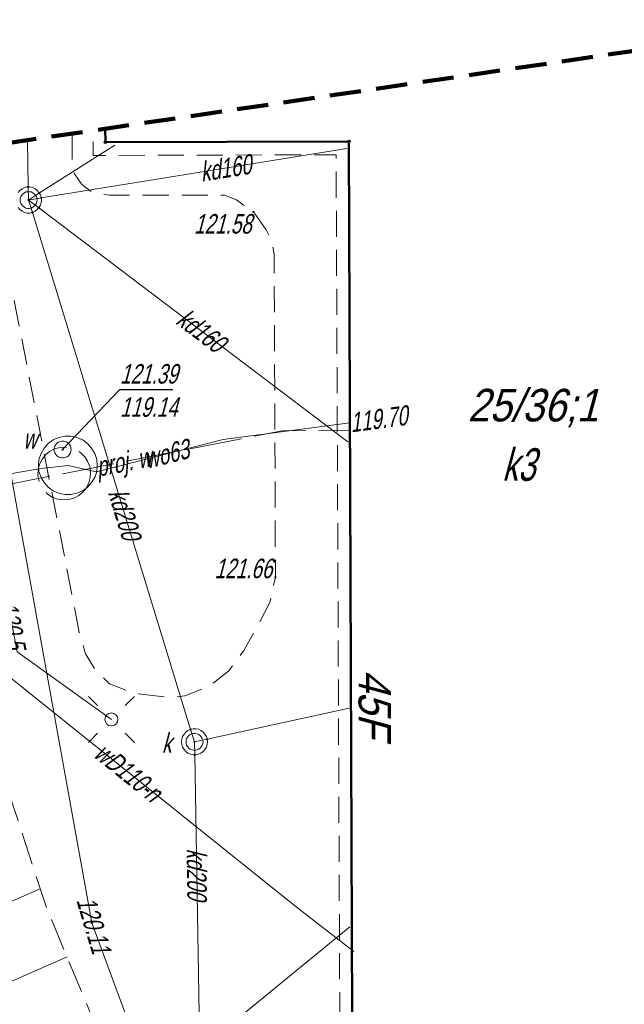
# Model space of a CAD drawing. Extents: x 7463256 to 7464485, y 5957341 to 5958260.
# Tile 78 of 256: x 7463609 to 7463632, y 5957559 to 5957597. Entities that reach past the tile are written whole.
import ezdxf
from ezdxf import colors
from ezdxf.entities.mleader import LeaderData, LeaderLine
from ezdxf.enums import TextEntityAlignment as Align
from ezdxf.math import Vec2, Vec3

# ---------------------------------------------------------------- set-up
doc = ezdxf.new("R2010")
doc.units = 0
doc.header["$MEASUREMENT"] = 0
for name, pattern in [('4', [1.8, 1.2, -0.6]), ('mz1.0_0.5', [1.5, 1, -0.5]), ('mz1.25_0.5', [1.75, 1.25, -0.5]), ('mz2.0_0.5', [2.5, 2, -0.5])]:
    doc.linetypes.add(name, pattern=pattern)
doc.layers.get('0').update_dxf_attribs({"color": 2, "linetype": 'CONTINUOUS', "lineweight": 5})
for name, color, linetype in [('000 Inne (niezydentyfikowane)', 7, 'CONTINUOUS'), ('238-Punkt adresowy budynku', 7, 'CONTINUOUS'), ('312-Budynek (powierzchnia)', 7, 'CONTINUOUS'), ('312-Numer ewidencyjny budynku', 7, 'CONTINUOUS'), ('312-Numer ewidencyjny budynku-Atr124', 7, 'CONTINUOUS'), ('chodnik (powierzchnia)', 7, 'CONTINUOUS'), ('latarnia na słupie lub maszcie (punkt)', 7, 'CONTINUOUS'), ('Obszar opracowania', 7, 'CONTINUOUS'), ('przewód elektroenergetyczny (linia)', 7, 'CONTINUOUS'), ('przewód kanalizacyjny (linia)', 7, 'CONTINUOUS'), ('przewód kanalizacyjny (linia)-Atr1', 7, 'CONTINUOUS'), ('przewód wodociągowy (linia)', 7, 'CONTINUOUS'), ('przewód wodociągowy (linia)-Atr1', 7, 'CONTINUOUS'), ('przewód wodociągowy - projektowany lub w budowie (linia) - ob. projektowany', 7, 'CONTINUOUS'), ('przewód wodociągowy - projektowany lub w budowie (linia) - ob. projektowany-Atr1', 7, 'CONTINUOUS'), ('Punkt budynku', 7, 'CONTINUOUS'), ('punkt o określonej wysokości (sieć elektroenergetyczna)-Atr2', 7, 'CONTINUOUS'), ('punkt o określonej wysokości (sieć kanalizacyjna)', 7, 'CONTINUOUS'), ('punkt o określonej wysokości (sieć wodociągowa)', 7, 'CONTINUOUS'), ('punkt o określonej wysokości (sieć wodociągowa)-Atr2', 7, 'CONTINUOUS'), ('punkt o określonej wysokości (sieć wodociągowa)-Atr3', 7, 'CONTINUOUS'), ('punkt wysokościowy sztuczny', 7, 'CONTINUOUS'), ('punkt wysokościowy sztuczny-Atr2', 7, 'CONTINUOUS'), ('skarpa nieumocniona (powierzchnia)', 7, 'CONTINUOUS'), ('studzienka - przewód kanalizacyjny (powierzchnia)', 7, 'CONTINUOUS'), ('studzienka - przewód wodociągowy (powierzchnia)', 7, 'CONTINUOUS'), ('słup (punkt)', 7, 'CONTINUOUS'), ('urządzenie techniczne projektowane lub w budowie (sieć wodociągowa) - powierzchnia - ob. projektowany', 7, 'CONTINUOUS'), ('właz - siec kanalizacyjna (powierzchnia)', 7, 'CONTINUOUS'), ('właz - siec kanalizacyjna (powierzchnia)-Atr17', 7, 'CONTINUOUS'), ('właz - siec wodociągowa (powierzchnia)', 7, 'CONTINUOUS'), ('właz - siec wodociągowa (powierzchnia)-Atr17', 7, 'CONTINUOUS')]:
    doc.layers.add(name, color=color, linetype=linetype)
doc.layers.add('OBMBS-21-18876-opis proj', color=1, linetype='CONTINUOUS', lineweight=18)
doc.styles.get("Standard").update_dxf_attribs({"font": 'txt', "width": 0.75})

# ---------------------------------------------------------------- blocks, each defined once
blk = doc.blocks.new('PW01')
at = {"linetype": 'Continuous', "lineweight": 13}
h = blk.add_hatch(color=0, dxfattribs=at)
edge = h.paths.add_edge_path()
edge.add_arc((0, 0), 0.045, 0, 360)
blk = doc.blocks.new('SM04')
at = {"color": 0, "linetype": 'Continuous', "lineweight": 13}
blk.add_circle((0, 0), 0.25, dxfattribs=at)
blk = doc.blocks.new('SM011')
at = {"color": 0, "linetype": 'Continuous', "lineweight": 13}
for p, q in [((-0.53, 0.531), (-0.883, 0.884)), ((0.531, 0.531), (0.884, 0.884)), ((-0.53, -0.53), (-0.883, -0.883)), ((0.531, -0.53), (0.884, -0.883))]:
    blk.add_line(p, q, dxfattribs=at)
blk = doc.blocks.new('PW02')
at = {"linetype": 'Continuous', "lineweight": 13}
h = blk.add_hatch(color=0, dxfattribs=at)
edge = h.paths.add_edge_path()
edge.add_arc((0, 0), 0.045, 0, 360)
blk = doc.blocks.new('PUNKTBUD')
at = {"color": 0}
blk.add_circle((0, 0), 0.045, dxfattribs=at)

msp = doc.modelspace()

# ---------------------------------------------------------------- linework, layer by layer
at = {"layer": '000 Inne (niezydentyfikowane)', "color": 7, "linetype": 'Continuous', "lineweight": 13}
for p, q in [((7463605.65, 5957562.13), (7463609.61, 5957563.86)), ((7463606.78, 5957559.55), (7463610.64, 5957561.24))]:
    msp.add_line(p, q, dxfattribs=at)
at = {"layer": '312-Budynek (powierzchnia)', "color": 7, "linetype": 'Continuous', "lineweight": 50, "flags": 128}
for points in [[(7463612.11, 5957592.52), (7463612.108, 5957593.037)], [(7463621.46, 5957592.55), (7463612.11, 5957592.52)], [(7463621.66, 5957538.77), (7463621.46, 5957592.55)]]:
    msp.add_lwpolyline(points, dxfattribs=at)
at = {"layer": 'chodnik (powierzchnia)', "color": 7, "linetype": 'mz1.0_0.5', "lineweight": 18, "flags": 128}
for points in [[(7463621.66, 5957538.77), (7463634.42, 5957538.86), (7463634.33, 5957557.6), (7463634.85, 5957557.6), (7463634.91, 5957538.42), (7463621.2, 5957538.3), (7463620.97, 5957592.04), (7463611.64, 5957592.01), (7463611.64, 5957592.968)], [(7463612.108, 5957593.037), (7463612.11, 5957592.52), (7463621.46, 5957592.55), (7463621.66, 5957538.77)], [(7463610.833, 5957592.849), (7463610.83, 5957591.81), (7463610.92, 5957591.3), (7463611.2, 5957590.89), (7463611.6, 5957590.6), (7463612.27, 5957590.48), (7463616.68, 5957590.48), (7463617.14, 5957590.31), (7463617.8, 5957589.84), (7463618.29, 5957589.15), (7463618.5, 5957588.71), (7463618.59, 5957588.22), (7463618.64, 5957575.82), (7463618.43, 5957574.85), (7463617.92, 5957573.88), (7463617.43, 5957573), (7463616.85, 5957572.22), (7463616.08, 5957571.62), (7463615.16, 5957571.26), (7463614.65, 5957571.2), (7463613.2, 5957571.36), (7463612.27, 5957571.72), (7463611.72, 5957572.26), (7463611.35, 5957572.88), (7463611.11, 5957573.7), (7463607.447, 5957592.35)]]:
    msp.add_lwpolyline(points, dxfattribs=at)
at = {"layer": 'Obszar opracowania', "color": 132, "linetype": '4', "lineweight": 200, "flags": 128}
msp.add_lwpolyline([(7463648.63, 5957598.42), (7463381.17, 5957559), (7463352.31, 5957567.45), (7463255.88, 5957568.85), (7463280.41, 5957340.9), (7463468.95, 5957378.08), (7463536.66, 5957509.53), (7463626.95, 5957460.4), (7463653.5, 5957411.27), (7463734.5, 5957471.02), (7463879.22, 5957698.07), (7464314.97, 5957939.96), (7464470.72, 5957945.23), (7464483.34, 5958244.06), (7464262.86, 5958260.06), (7464240.11, 5958013.73), (7463789.91, 5957739.13), (7463712.41, 5957593.35)], close=True, dxfattribs=at)
at = {"layer": 'przewód elektroenergetyczny (linia)', "color": 1, "linetype": 'Continuous', "lineweight": 18, "flags": 128}
msp.add_lwpolyline([(7463605.7, 5957584.83), (7463606.41, 5957584.99), (7463608.72, 5957572.96), (7463612.34, 5957570.36)], dxfattribs=at)
at = {"layer": 'przewód kanalizacyjny (linia)', "color": 34, "linetype": 'Continuous', "lineweight": 18, "flags": 128}
for points in [[(7463609.115, 5957592.596), (7463609.15, 5957590.8), (7463609.16, 5957590.3)], [(7463612.47, 5957592.4), (7463609.58, 5957590.57), (7463609.16, 5957590.3)], [(7463609.16, 5957590.3), (7463609.65, 5957590.38), (7463621.38, 5957592.28)], [(7463609.16, 5957590.3), (7463609.31, 5957589.82), (7463615.38, 5957569.97), (7463615.53, 5957569.5)], [(7463609.16, 5957590.3), (7463609.56, 5957590), (7463621.42, 5957581.02)], [(7463615.53, 5957569.5), (7463616.02, 5957569.6), (7463621.47, 5957570.79)], [(7463615.53, 5957569.5), (7463615.54, 5957569), (7463615.73, 5957558.29), (7463615.74, 5957557.7)], [(7463615.74, 5957557.7), (7463616.21, 5957558.07), (7463621.49, 5957562.39)]]:
    msp.add_lwpolyline(points, dxfattribs=at)
at = {"layer": 'przewód wodociągowy (linia)', "color": 5, "linetype": 'Continuous', "lineweight": 18, "flags": 128}
for points in [[(7463605.819, 5957592.11), (7463605.94, 5957591.5), (7463608.48, 5957579.79), (7463611.59, 5957562.55), (7463620.48, 5957538.45), (7463622.31, 5957535.35), (7463626.17, 5957530.51), (7463626.87, 5957529.92), (7463629.64, 5957527.19), (7463630.86, 5957526.03), (7463641.3, 5957516.12), (7463648.51, 5957509.23), (7463653.76, 5957505.48), (7463663.56, 5957493.19), (7463673.71, 5957469.12), (7463683.87, 5957441.37), (7463685.44, 5957440.3), (7463689.36, 5957437.722)], [(7463585.276, 5957589.082), (7463585.63, 5957588.85), (7463595.94, 5957582.09), (7463599.48, 5957579.07), (7463600.36, 5957578.32), (7463607.48, 5957572.74), (7463619.5, 5957563.11), (7463621.65, 5957561.45)], [(7463608.48, 5957579.79), (7463608.6, 5957579.81), (7463609.55, 5957579.98), (7463610.67, 5957580.11), (7463611.77, 5957579.87), (7463616.63, 5957581.1), (7463621.5, 5957581.75)]]:
    msp.add_lwpolyline(points, dxfattribs=at)
at = {"layer": 'przewód wodociągowy - projektowany lub w budowie (linia) - ob. projektowany', "color": 5, "linetype": 'mz2.0_0.5', "lineweight": 18, "flags": 128}
msp.add_lwpolyline([(7463608.37, 5957579.07), (7463608.31, 5957579.37), (7463610.48, 5957579.79), (7463618.9, 5957581.44), (7463621.44, 5957581.47)], dxfattribs=at)
at = {"layer": 'punkt o określonej wysokości (sieć wodociągowa)-Atr2', "color": 7, "flags": 128}
msp.add_lwpolyline([(7463610.47, 5957580.72), (7463612.67, 5957583.02), (7463614.694, 5957583.02)], dxfattribs=at)
at = {"layer": 'skarpa nieumocniona (powierzchnia)', "color": 7, "linetype": 'mz1.25_0.5', "lineweight": 18, "flags": 128}
msp.add_lwpolyline([(7463600.26, 5957590.57), (7463601.44, 5957589.32), (7463602.28, 5957587.71), (7463603.39, 5957584.58), (7463604.28, 5957581.71), (7463605.09, 5957579.07), (7463605.62, 5957577.34), (7463606.52, 5957573.86), (7463607.68, 5957569.76), (7463609.85, 5957563.13), (7463612.76, 5957556.14), (7463615.01, 5957549.86), (7463616.39, 5957544.1), (7463617.55, 5957539.61), (7463614.56, 5957543.35), (7463613.32, 5957545.56), (7463612.02, 5957548.34), (7463607.61, 5957557.65), (7463604.21, 5957565.42), (7463602.9, 5957569.09), (7463601.58, 5957573.79), (7463600.05, 5957579.07), (7463599.42, 5957581.24), (7463597.89, 5957588.27), (7463597.16, 5957590.83), (7463599.38, 5957591.16)], close=True, dxfattribs=at)
at = {"layer": 'studzienka - przewód kanalizacyjny (powierzchnia)', "color": 34, "linetype": 'Continuous', "lineweight": 18, "flags": 128}
msp.add_lwpolyline([(7463608.76, 5957590.59), (7463608.83, 5957590.67), (7463608.91, 5957590.73), (7463609.01, 5957590.78), (7463609.11, 5957590.8), (7463609.21, 5957590.8), (7463609.31, 5957590.78), (7463609.41, 5957590.73), (7463609.49, 5957590.67), (7463609.56, 5957590.59), (7463609.62, 5957590.5), (7463609.65, 5957590.4), (7463609.66, 5957590.3), (7463609.65, 5957590.2), (7463609.62, 5957590.1), (7463609.56, 5957590.01), (7463609.49, 5957589.93), (7463609.41, 5957589.87), (7463609.31, 5957589.82), (7463609.21, 5957589.8), (7463609.11, 5957589.8), (7463609.01, 5957589.82), (7463608.91, 5957589.87), (7463608.83, 5957589.93), (7463608.76, 5957590.01)], dxfattribs=at)
msp.add_lwpolyline([(7463616.03, 5957569.5), (7463616.02, 5957569.4), (7463615.99, 5957569.3), (7463615.93, 5957569.21), (7463615.86, 5957569.13), (7463615.78, 5957569.07), (7463615.68, 5957569.02), (7463615.58, 5957569), (7463615.48, 5957569), (7463615.38, 5957569.02), (7463615.28, 5957569.07), (7463615.2, 5957569.13), (7463615.13, 5957569.21), (7463615.07, 5957569.3), (7463615.04, 5957569.4), (7463615.03, 5957569.5), (7463615.04, 5957569.6), (7463615.07, 5957569.7), (7463615.13, 5957569.79), (7463615.2, 5957569.87), (7463615.28, 5957569.93), (7463615.38, 5957569.98), (7463615.48, 5957570), (7463615.58, 5957570), (7463615.68, 5957569.98), (7463615.78, 5957569.93), (7463615.86, 5957569.87), (7463615.93, 5957569.79), (7463615.99, 5957569.7), (7463616.02, 5957569.6)], close=True, dxfattribs=at)
at = {"layer": 'studzienka - przewód wodociągowy (powierzchnia)', "color": 5, "linetype": 'Continuous', "lineweight": 18, "flags": 128}
msp.add_lwpolyline([(7463611.8, 5957580.11), (7463611.78, 5957579.88), (7463611.7, 5957579.65), (7463611.58, 5957579.45), (7463611.43, 5957579.27), (7463611.24, 5957579.13), (7463611.02, 5957579.04), (7463610.79, 5957578.99), (7463610.55, 5957578.99), (7463610.32, 5957579.04), (7463610.11, 5957579.13), (7463609.91, 5957579.27), (7463609.76, 5957579.45), (7463609.64, 5957579.65), (7463609.56, 5957579.88), (7463609.54, 5957580.11), (7463609.56, 5957580.34), (7463609.64, 5957580.57), (7463609.76, 5957580.77), (7463609.91, 5957580.95), (7463610.11, 5957581.09), (7463610.32, 5957581.18), (7463610.55, 5957581.23), (7463610.79, 5957581.23), (7463611.02, 5957581.18), (7463611.24, 5957581.09), (7463611.43, 5957580.95), (7463611.58, 5957580.77), (7463611.7, 5957580.57), (7463611.78, 5957580.34)], close=True, dxfattribs=at)
at = {"layer": 'urządzenie techniczne projektowane lub w budowie (sieć wodociągowa) - powierzchnia - ob. projektowany', "color": 5, "linetype": 'mz2.0_0.5', "lineweight": 18, "flags": 128}
msp.add_lwpolyline([(7463611.48, 5957579.44), (7463611.38, 5957579.25), (7463611.25, 5957579.08), (7463611.09, 5957578.95), (7463610.9, 5957578.85), (7463610.69, 5957578.8), (7463610.48, 5957578.79), (7463610.27, 5957578.82), (7463610.07, 5957578.89), (7463609.89, 5957579.01), (7463609.74, 5957579.16), (7463609.63, 5957579.33), (7463609.55, 5957579.53), (7463609.52, 5957579.74), (7463609.53, 5957579.95), (7463609.58, 5957580.16), (7463609.68, 5957580.35), (7463609.81, 5957580.52), (7463609.97, 5957580.65), (7463610.16, 5957580.75), (7463610.37, 5957580.8), (7463610.58, 5957580.81), (7463610.79, 5957580.78), (7463610.99, 5957580.71), (7463611.17, 5957580.59), (7463611.32, 5957580.44), (7463611.43, 5957580.27), (7463611.51, 5957580.07), (7463611.54, 5957579.86), (7463611.53, 5957579.65)], close=True, dxfattribs=at)
at = {"layer": 'właz - siec kanalizacyjna (powierzchnia)', "color": 7, "linetype": 'Continuous', "lineweight": 18, "flags": 128}
for points in [[(7463609.49, 5957590.3), (7463609.48, 5957590.23), (7463609.46, 5957590.17), (7463609.42, 5957590.11), (7463609.38, 5957590.06), (7463609.32, 5957590.02), (7463609.26, 5957589.99), (7463609.19, 5957589.98), (7463609.13, 5957589.98), (7463609.06, 5957589.99), (7463609, 5957590.02), (7463608.94, 5957590.06), (7463608.9, 5957590.11), (7463608.86, 5957590.17), (7463608.84, 5957590.23), (7463608.84, 5957590.3), (7463608.84, 5957590.37), (7463608.86, 5957590.43), (7463608.9, 5957590.49), (7463608.94, 5957590.54), (7463609, 5957590.58), (7463609.06, 5957590.61), (7463609.13, 5957590.62), (7463609.19, 5957590.62), (7463609.26, 5957590.61), (7463609.32, 5957590.58), (7463609.38, 5957590.54), (7463609.42, 5957590.49), (7463609.46, 5957590.43), (7463609.48, 5957590.37)], [(7463615.86, 5957569.5), (7463615.85, 5957569.43), (7463615.83, 5957569.37), (7463615.79, 5957569.31), (7463615.75, 5957569.26), (7463615.69, 5957569.22), (7463615.63, 5957569.19), (7463615.56, 5957569.18), (7463615.5, 5957569.18), (7463615.43, 5957569.19), (7463615.37, 5957569.22), (7463615.31, 5957569.26), (7463615.27, 5957569.31), (7463615.23, 5957569.37), (7463615.21, 5957569.43), (7463615.21, 5957569.5), (7463615.21, 5957569.57), (7463615.23, 5957569.63), (7463615.27, 5957569.69), (7463615.31, 5957569.74), (7463615.37, 5957569.78), (7463615.43, 5957569.81), (7463615.5, 5957569.82), (7463615.56, 5957569.82), (7463615.63, 5957569.81), (7463615.69, 5957569.78), (7463615.75, 5957569.74), (7463615.79, 5957569.69), (7463615.83, 5957569.63), (7463615.85, 5957569.57)]]:
    msp.add_lwpolyline(points, close=True, dxfattribs=at)
at = {"layer": 'właz - siec wodociągowa (powierzchnia)', "color": 7, "linetype": 'Continuous', "lineweight": 18, "flags": 128}
msp.add_lwpolyline([(7463610.8, 5957580.72), (7463610.79, 5957580.65), (7463610.77, 5957580.59), (7463610.73, 5957580.53), (7463610.69, 5957580.48), (7463610.63, 5957580.44), (7463610.57, 5957580.41), (7463610.5, 5957580.4), (7463610.44, 5957580.4), (7463610.37, 5957580.41), (7463610.31, 5957580.44), (7463610.25, 5957580.48), (7463610.21, 5957580.53), (7463610.17, 5957580.59), (7463610.15, 5957580.65), (7463610.15, 5957580.72), (7463610.15, 5957580.79), (7463610.17, 5957580.85), (7463610.21, 5957580.91), (7463610.25, 5957580.96), (7463610.31, 5957581), (7463610.37, 5957581.03), (7463610.44, 5957581.04), (7463610.5, 5957581.04), (7463610.57, 5957581.03), (7463610.63, 5957581), (7463610.69, 5957580.96), (7463610.73, 5957580.91), (7463610.77, 5957580.85), (7463610.79, 5957580.79)], close=True, dxfattribs=at)

# ---------------------------------------------------------------- block references
at = {"layer": 'latarnia na słupie lub maszcie (punkt)', "color": 7, "linetype": 'Continuous', "lineweight": 18}
msp.add_blockref('SM011', (7463612.34, 5957570.36), dxfattribs=at)
at = {"layer": 'Punkt budynku', "color": 5, "linetype": 'Continuous', "lineweight": 18}
for p in [(7463612.11, 5957592.52), (7463621.46, 5957592.55)]:
    msp.add_blockref('PUNKTBUD', p, dxfattribs=at)
at = {"layer": 'punkt o określonej wysokości (sieć kanalizacyjna)', "color": 34, "linetype": 'Continuous', "lineweight": 13}
for p in [(7463609.15, 5957590.8), (7463609.16, 5957590.3), (7463609.65, 5957590.38), (7463609.56, 5957590), (7463609.31, 5957589.82), (7463615.38, 5957569.97), (7463615.53, 5957569.5), (7463616.02, 5957569.6), (7463615.54, 5957569)]:
    msp.add_blockref('PW01', p, dxfattribs=at)
at = {"layer": 'punkt o określonej wysokości (sieć wodociągowa)', "color": 5, "linetype": 'Continuous', "lineweight": 13}
for p in [(7463621.5, 5957581.75), (7463610.47, 5957580.72), (7463611.59, 5957562.55)]:
    msp.add_blockref('PW01', p, dxfattribs=at)
at = {"layer": 'punkt wysokościowy sztuczny', "color": 7, "linetype": 'Continuous', "lineweight": 13}
for p in [(7463617.8, 5957589.84), (7463618.64, 5957575.82)]:
    msp.add_blockref('PW02', p, dxfattribs=at)
at = {"layer": 'słup (punkt)', "color": 7, "linetype": 'Continuous', "lineweight": 18}
msp.add_blockref('SM04', (7463612.34, 5957570.36), dxfattribs=at)

# ---------------------------------------------------------------- texts
at = {"layer": '238-Punkt adresowy budynku', "color": 7, "linetype": 'Continuous', "lineweight": 25, "oblique": 15, "width": 0.9}
msp.add_text('45F', height=1.25, rotation=269.995, dxfattribs=at).set_placement((7463621.83, 5957570.97), align=Align.CENTER)
at = {"layer": '312-Numer ewidencyjny budynku', "color": 7, "linetype": 'Continuous', "lineweight": 18, "oblique": 15, "width": 0.9}
msp.add_text('25/36;1', height=1.25, dxfattribs=at).set_placement((7463626.02, 5957583.05), align=Align.TOP_LEFT)
at = {"layer": '312-Numer ewidencyjny budynku-Atr124', "color": 7, "oblique": 15, "width": 0.72}
msp.add_text('k3', height=1.25, dxfattribs=at).set_placement((7463627.34, 5957580.77), align=Align.TOP_LEFT)
at = {"layer": 'przewód kanalizacyjny (linia)-Atr1', "color": 34, "oblique": 15, "width": 0.72}
for s, rotation, p in [('kd160', 9.201, (7463615.75, 5957591.37)), ('kd160', 322.868, (7463615, 5957585.88)), ('kd200', 287.003, (7463612.56, 5957579.18)), ('kd200', 271.016, (7463615.6, 5957565.41))]:
    msp.add_text(s, height=0.75, rotation=rotation, dxfattribs=at).set_placement(p, align=Align.MIDDLE_LEFT)
at = {"layer": 'przewód wodociągowy (linia)-Atr1', "color": 5, "oblique": 15, "width": 0.72}
for s, rotation, p in [('wo63', 14.202, (7463613.62, 5957580.34)), ('wD110-n', -38.7, (7463611.85, 5957569.24))]:
    msp.add_text(s, height=0.75, rotation=rotation, dxfattribs=at).set_placement(p, align=Align.MIDDLE_LEFT)
at = {"layer": 'przewód wodociągowy - projektowany lub w budowie (linia) - ob. projektowany-Atr1', "color": 5, "oblique": 15, "width": 0.72}
msp.add_text('proj. w', height=0.75, rotation=11.087, dxfattribs=at).set_placement((7463611.76, 5957580.04), align=Align.MIDDLE_LEFT)
at = {"layer": 'punkt o określonej wysokości (sieć elektroenergetyczna)-Atr2', "color": 1, "oblique": 15, "width": 0.72}
msp.add_text('120.5', height=0.75, rotation=280.869, dxfattribs=at).set_placement((7463608.69, 5957573.09), align=Align.MIDDLE_RIGHT)
at = {"layer": 'punkt o określonej wysokości (sieć wodociągowa)-Atr2', "color": 5, "oblique": 15, "width": 0.72}
msp.add_text('121.39', height=0.75, dxfattribs=at).set_placement((7463612.67, 5957583.027), align=Align.BOTTOM_LEFT)
msp.add_text('119.70', height=0.75, rotation=7.602, dxfattribs=at).set_placement((7463621.5, 5957581.75), align=Align.MIDDLE_LEFT)
msp.add_text('120.11', height=0.75, rotation=286.56, dxfattribs=at).set_placement((7463610.99, 5957563.42))
at = {"layer": 'punkt o określonej wysokości (sieć wodociągowa)-Atr3', "color": 5, "oblique": 15, "width": 0.72}
msp.add_text('119.14', height=0.75, dxfattribs=at).set_placement((7463612.67, 5957581.752), align=Align.BOTTOM_LEFT)
at = {"layer": 'punkt wysokościowy sztuczny-Atr2', "color": 7, "oblique": 15, "width": 0.72}
msp.add_text('121.58', height=0.75, dxfattribs=at).set_placement((7463617.72, 5957589.76), align=Align.TOP_RIGHT)
msp.add_text('121.66', height=0.75, dxfattribs=at).set_placement((7463618.51, 5957575.78), align=Align.RIGHT)
at = {"layer": 'właz - siec kanalizacyjna (powierzchnia)-Atr17', "color": 7, "oblique": 15, "width": 0.72}
msp.add_text('k', height=0.75, dxfattribs=at).set_placement((7463614.28, 5957569.08))
at = {"layer": 'właz - siec wodociągowa (powierzchnia)-Atr17', "color": 7, "oblique": 15, "width": 0.72}
msp.add_text('w', height=0.75, dxfattribs=at).set_placement((7463608.95, 5957580.76))

# ---------------------------------------------------------------- next in the draw order: leaders
at = {"layer": 'OBMBS-21-18876-opis proj', "lineweight": 20}
ml = msp.add_multileader_mtext('Standard', dxfattribs=at)
ml.set_content('\\pxqc;{\\W0.9;\\fArial|b0|i0|c238|p34;proj. przewiert sterowany SRS160\\PL=43m}', color=256)
ml.set_leader_properties()
ml.build(insert=Vec2(0, 0))
ml.multileader.update_dxf_attribs({"has_text_frame": 1, "text_right_attachment_type": 0, "dogleg_length": 0.36, "arrow_head_size": 1.3})
ctx = ml.context
ctx.base_point, ctx.char_height, ctx.arrow_head_size, ctx.landing_gap_size, ctx.plane_origin, ctx.plane_x_axis, ctx.plane_y_axis = Vec3(7463575.634, 5957597.981, -21.6), 1.3, 1.3, 0.09, Vec3(7463630.459, 5957626.184, -21.6), Vec3(0.999998, -0.001891), Vec3(0.001891, 0.999998)
ctx.right_attachment, ctx.text_align_type = 0, 2
notes = []
notes.append((ctx, [(0, (1, 1, 0), (7463594.221, 5957598.607, -21.6), (-0.999998, 0.001891), 0.36, [(0, [(7463620.94, 5957513.833, -21.6)], 0, [])])]))
ctx.mtext.insert, ctx.mtext.text_direction, ctx.mtext.rotation, ctx.mtext.width, ctx.mtext.defined_height, ctx.mtext.alignment, ctx.mtext.flow_direction = Vec3(7463584.748, 5957598.625, -21.6), Vec3(0.999998, -0.001891), 6.281295, 19.06928, 27.692, 2, 5
ctx.mtext.has_bg_fill, ctx.mtext.bg_color, ctx.mtext.bg_scale_factor, ctx.mtext.bg_transparency, ctx.mtext.use_window_bg_color = 1, -1023410167, 1.5, 0, 1
for ctx, leaders in notes:
    for number, flags, end, landing, length, lines in leaders:
        leader = LeaderData()
        leader.index, (leader.has_last_leader_line, leader.has_dogleg_vector, leader.attachment_direction) = number, flags
        leader.last_leader_point, leader.dogleg_vector, leader.dogleg_length = Vec3(end), Vec3(landing), length
        for number, points, colour, breaks in lines:
            line = LeaderLine()
            line.index, line.vertices, line.color, line.breaks = number, Vec3.list(points), colors.encode_raw_color(colour), breaks
            leader.lines.append(line)
        ctx.leaders.append(leader)

doc.saveas('drawing.dxf')
